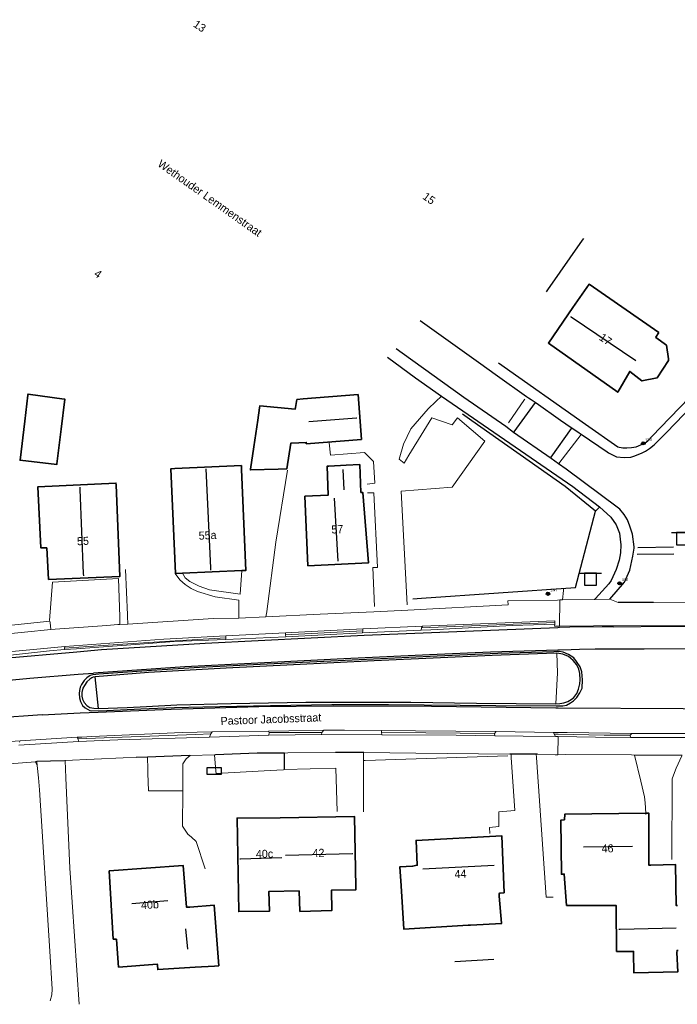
# Model space of a CAD drawing. Header units: metres. Extents: x 169249 to 194689, y 406250 to 412203.
# Tile 232 of 256: x 184338 to 184420, y 409865 to 409988. Entities that reach past the tile are written whole.
import ezdxf
from ezdxf.enums import TextEntityAlignment as Align

# ---------------------------------------------------------------- set-up
doc = ezdxf.new("R2010")
doc.units = ezdxf.units.M
doc.layers.get('0').update_dxf_attribs({"linetype": 'CONTINUOUS'})
for name, color, linetype in [('BGT_NLCS_N264$0$B-WE-IE-MEUBILAIR_WEGMEUBILAIR-S', 252, 'CONTINUOUS'), ('BGT_NLCS_N264$0$B-WE-IE-TERREINAFSCHEIDING_KUNSTMATIG_HEKWERK_RASTER-G', 252, 'CONTINUOUS'), ('BGT_NLCS_N264$0$B-WE-KG-KADASTRAAL_NOK-G', 252, 'CONTINUOUS'), ('BGT_NLCS_N264$0$B-WE-OG-TOPOGRAFIE_WEG_INRIT-GV', 252, 'CONTINUOUS'), ('BGT_NLCS_N264$0$B-WE-OG-TOPOGRAFIE_WEG_RIJWEG-G', 252, 'CONTINUOUS'), ('BGT_NLCS_N264$0$B-WE-OG-TOPOGRAFIE_WEG_VERKEERSEILAND-GV', 252, 'CONTINUOUS'), ('BGT_NLCS_N264$0$B-WE-OG-TOPOGRAFIE_WEG_VOETPAD-G', 252, 'CONTINUOUS'), ('BGT_NLCS_N264$0$B-WE-VW-MARKERING-G', 252, 'CONTINUOUS'), ('BGT_NLCS_N264$0$Label_Nummeraanduidingreeks', 252, 'CONTINUOUS'), ('BGT_NLCS_N264$0$Label_Openbareruimte', 252, 'CONTINUOUS')]:
    doc.layers.add(name, color=color, linetype=linetype)
for name, color, linetype, lineweight in [('BGT_NLCS_N264$0$B-WE-IE-TERREINAFSCHEIDING_KUNSTMATIG_HEKWERK-G', 252, 'BGT_NLCS_N264$0$IE-TERREINAFSCHEIDING-KUNSTMATIG', 18), ('BGT_NLCS_N264$0$B-WE-OG-TOPOGRAFIE_BEBOUWING-G', 252, 'CONTINUOUS', 35), ('BGT_NLCS_N264$0$B-WE-OG-TOPOGRAFIE_CULTUURSCHEIDING-G', 252, 'CONTINUOUS', 18), ('BGT_NLCS_N264$0$B-WE-OG-TOPOGRAFIE_TERREIN_GROEN-GV', 252, 'CONTINUOUS', 18), ('BGT_NLCS_N264$0$B-WE-OG-TOPOGRAFIE_TERREIN_ONBEGROEID-GV', 252, 'CONTINUOUS', 18), ('BGT_NLCS_N264$0$B-WE-OG-TOPOGRAFIE_WEG_BERM-GV', 252, 'CONTINUOUS', 18), ('BGT_NLCS_N264$0$B-WE-OG-TOPOGRAFIE_WEG_RIJWEG-GV', 252, 'CONTINUOUS', 18), ('BGT_NLCS_N264$0$B-WE-OG-TOPOGRAFIE_WEG_RIJWIELPAD-GV', 252, 'CONTINUOUS', 18), ('BGT_NLCS_N264$0$B-WE-OG-TOPOGRAFIE_WEG_VERHARD-G', 252, 'CONTINUOUS', 18), ('BGT_NLCS_N264$0$B-WE-OG-TOPOGRAFIE_WEG_VOETPAD-GV', 252, 'CONTINUOUS', 18), ('BGT_NLCS_N264$0$B-WE-VW-VERKEERSTEKEN_BORD-S', 252, 'CONTINUOUS', 25), ('X-XX-AL-REFERENTIE-G', 7, 'CONTINUOUS', 18)]:
    doc.layers.add(name, color=color, linetype=linetype, lineweight=lineweight)
doc.styles.add('BGT_NLCS_N264$0$NLCS-ISO', font='NLCS-ISO.ttf')
doc.styles.add('BGT_NLCS_N264$0$STANDARD', font='txt')
doc.linetypes.add('BGT_NLCS_N264$0$IE-TERREINAFSCHEIDING-KUNSTMATIG', pattern='A,4,[82,NLCS.SHX,S=0.75,R=90,X=0,Y=0],4,-2', length=10)

# ---------------------------------------------------------------- blocks, each defined once
blk = doc.blocks.new('BGT_NLCS_N264$0$SIE-WEG_STRAATNAAMBORD_PAAL-SO')
blk.add_line((-0.3, 0), (0.3, 0))
for radius in [0.2, 0.0745]:
    blk.add_circle((0, 0), radius)
at = {"style": 'BGT_NLCS_N264$0$NLCS-ISO'}
blk.add_attdef('STRAATNAAMBORD', (0.28, 0.29), '', height=0.35, dxfattribs=at)
blk = doc.blocks.new('BGT_NLCS_N264$0$SVW-VERKEERSTEKEN_BORD_ANWB-SO')
blk.add_line((-1.375, 0), (1.375, 0))
at = {"flags": 128}
blk.add_lwpolyline([(-0.75, 0), (-0.75, -1.5), (0.75, -1.5), (0.75, 0)], close=True, dxfattribs=at)
blk = doc.blocks.new('BGT_NLCS_N264$0$SKL-ET_OV_KAST_ALGEMEEN-SO')
for p, q in [((-0.91, 0.44), (0.84, 0.44)), ((-0.91, -0.43), (-0.91, 0.44)), ((0.84, 0.44), (0.84, -0.43)), ((0.84, -0.43), (-0.91, -0.43))]:
    blk.add_line(p, q)
blk = doc.blocks.new('BGT_NLCS_N264')
at = {"layer": 'BGT_NLCS_N264$0$B-WE-IE-TERREINAFSCHEIDING_KUNSTMATIG_HEKWERK-G'}
blk.add_line((184381.25, 409895.47, 11.66), (184381.27, 409895.47, 11.66), dxfattribs=at)
blk.add_polyline3d([(184381.27, 409895.47, 11.66), (184381.48, 409895.48, 11.66), (184399.26, 409896.03, 11.69)], dxfattribs=at)
at = {"layer": 'BGT_NLCS_N264$0$B-WE-IE-TERREINAFSCHEIDING_KUNSTMATIG_HEKWERK_RASTER-G'}
for points in [[(184410.2, 409926.56, 11.32), (184406.41, 409929.62, 11.26), (184394.8, 409937.81, 11.2), (184393.64, 409938.63, 11.19)], [(184387.41, 409915.6, 11.31), (184388.52, 409915.68, 11.32), (184407.7, 409917.01, 11.32), (184410.2, 409926.56, 11.32)]]:
    blk.add_polyline3d(points, dxfattribs=at)
at = {"layer": 'BGT_NLCS_N264$0$B-WE-KG-KADASTRAAL_NOK-G'}
for p, q in [((184378.68, 409931.73, 15.14), (184378.81, 409929.2, 15.13)), ((184378.12, 409920.3, 19.15), (184377.68, 409928.15, 19.11)), ((184414.81, 409884.75, 19.1), (184408.72, 409884.66, 19.12)), ((184397.59, 409882.39, 19.36), (184388.68, 409881.93, 19.31)), ((184356.89, 409877.95, 20.36), (184352.37, 409877.61, 20.31)), ((184359.09, 409874.5, 17.79), (184359.32, 409871.95, 17.75)), ((184392.68, 409870.41, 15.02), (184397.55, 409870.7, 15.02))]:
    blk.add_line(p, q, dxfattribs=at)
for points in [[(184408.7, 409960.55, 16.73), (184408.54, 409960.32, 16.72), (184404.24, 409954.12, 16.6), (184404.06, 409953.87, 16.6)], [(184407.09, 409950.82, 18.89), (184407.16, 409950.77, 18.89), (184415.23, 409945.34, 18.8)], [(184374.47, 409937.71, 14.45), (184380.4, 409938.19, 14.47), (184380.46, 409938.2, 14.47)], [(184362.23, 409919.19, 18.55), (184362.22, 409919.5, 18.55), (184361.65, 409931.84, 18.56)], [(184346.38, 409918.47, 18.06), (184346.37, 409918.77, 18.06), (184345.95, 409929.26, 18.07), (184345.94, 409929.55, 18.07)], [(184365.87, 409883.21, 20.19), (184365.95, 409883.21, 20.19), (184371.1, 409883.37, 20.19)], [(184371.55, 409883.65, 20.72), (184379.92, 409883.87, 20.61), (184379.93, 409883.88, 20.61)], [(184413.14, 409874.45, 16.84), (184413.28, 409874.45, 16.84), (184420.29, 409874.59, 16.84)]]:
    blk.add_polyline3d(points, dxfattribs=at)
at = {"layer": 'BGT_NLCS_N264$0$B-WE-OG-TOPOGRAFIE_BEBOUWING-G'}
blk.add_line((184366.1, 409919.14, 15.16), (184358.72, 409918.82, 15.12), dxfattribs=at)
for points in [[(184418.11, 409948.82, 14.29), (184417.72, 409948.22, 14.18), (184417.72, 409948.21, 14.18), (184419.05, 409947.22, 14.17), (184419.3, 409945.55, 14.16), (184419.33, 409945.33, 14.16), (184417.91, 409943.18, 14.14), (184415.99, 409942.79, 14.14), (184414.48, 409943.97, 14.15), (184412.98, 409941.36, 14.22), (184404.34, 409947.49, 14.19), (184407.4, 409951.93, 14.25), (184409.12, 409954.41, 14.28), (184409.41, 409954.84, 14.28), (184418.11, 409948.82, 14.29)], [(184339.43, 409941.02, 14.33), (184339.44, 409941.14, 14.33), (184342.46, 409940.72, 14.32), (184343.93, 409940.52, 14.32), (184344.03, 409940.51, 14.31), (184343.57, 409936.75, 14.3), (184343.03, 409932.43, 14.29), (184343.02, 409932.35, 14.29), (184338.44, 409932.9, 14.34), (184339.03, 409937.76, 14.33), (184339.43, 409941.02, 14.33)], [(184381.03, 409935.46, 13.31), (184374.14, 409934.95, 13.3), (184374.14, 409935.03, 13.31), (184374.14, 409935.12, 13.31), (184372.28, 409935.01, 14), (184372.2, 409935.01, 14.03), (184371.7, 409931.81, 14.04), (184370.64, 409931.78, 14.04), (184367.18, 409931.68, 14.06), (184367.19, 409931.77, 14.06), (184367.6, 409934.55, 14.07), (184368.09, 409937.88, 14.08), (184368.31, 409939.42, 14.09), (184368.35, 409939.69, 14.09), (184372.76, 409939.28, 14), (184372.79, 409939.45, 13.36), (184372.97, 409940.46, 13.37), (184373.74, 409940.53, 13.37), (184380.6, 409941.08, 13.33), (184381.03, 409935.46, 13.31)], [(184358.72, 409918.82, 15.12), (184357.82, 409918.78, 15.12), (184357.26, 409931.84, 15.14), (184357.74, 409931.86, 15.14), (184366.05, 409932.22, 15.14)], [(184366.05, 409932.22, 15.14), (184366.07, 409931.74, 15.14), (184366.62, 409919.16, 15.16), (184366.1, 409919.14, 15.16)], [(184380.95, 409928.89, 14.22), (184380.95, 409928.89, 15.16), (184381.21, 409928.87, 15.02), (184381.9, 409920.09, 15.97), (184374.35, 409919.75, 15.9), (184373.97, 409928.41, 15.9), (184376.89, 409928.56, 17.46), (184376.76, 409932.16, 14.25), (184376.96, 409932.17, 14.24), (184379.11, 409932.28, 14.18), (184380.82, 409932.36, 14.13), (184380.95, 409928.89, 14.22)], [(184342.01, 409918.03, 14.86), (184341.77, 409921.97, 14.86), (184341.04, 409921.96, 14.41), (184340.68, 409929.6, 14.44), (184350.41, 409930.04, 14.92), (184350.42, 409929.84, 14.92)], [(184350.42, 409929.84, 14.92), (184350.89, 409918.41, 14.95), (184342.01, 409918.03, 14.86)], [(184373.27, 409879.22, 15.7), (184369.48, 409879.15, 15.7), (184369.57, 409876.69, 14.08), (184365.71, 409876.63, 14.03), (184365.51, 409888.29, 16.08), (184370.9, 409888.31, 16.79), (184380.17, 409888.48, 16.85), (184380.33, 409879.71, 15.76), (184380.33, 409879.36, 15.72), (184377.28, 409879.28, 15.74), (184377.33, 409876.77, 13.97), (184373.34, 409876.66, 14.02), (184373.27, 409879.22, 15.7)], [(184416.49, 409888.91, 15.51), (184416.85, 409888.91, 15.51), (184416.85, 409882.52, 15.62), (184416.85, 409882.43, 15.62), (184417.11, 409882.43, 14.98), (184420.17, 409882.51, 14.95), (184420.28, 409877.38, 14.97), (184420.42, 409877.37, 14.98)], [(184420.52, 409871.78, 14.9), (184420.39, 409871.79, 14.84), (184420.37, 409871.55, 14.47), (184420.46, 409869.1, 14.48), (184414.99, 409869.01, 14.49), (184414.95, 409871.47, 14.49), (184414.96, 409871.67, 14.98), (184413.36, 409871.67, 15), (184412.85, 409871.67, 15), (184412.79, 409877.25, 15), (184412.79, 409877.37, 14.62), (184406.61, 409877.39, 14.47), (184406.32, 409881.31, 15.51), (184405.97, 409881.28, 15.52), (184405.89, 409888.03, 15.53), (184406.36, 409888.05, 15.53)], [(184406.36, 409888.05, 15.53), (184406.38, 409888.77, 15.55), (184416.49, 409888.91, 15.51)], [(184385.96, 409879.84, 15.14), (184385.81, 409882.22, 15.15), (184387.39, 409882.29, 15.14), (184387.99, 409882.41, 18.86), (184387.84, 409885.5, 17.06), (184398.51, 409886.09, 17.07), (184398.82, 409878.97, 17.02), (184398.3, 409878.91, 17.04), (184398.2, 409878.9, 17.05), (184398.2, 409878.55, 14.87), (184398.5, 409875.18, 14.91), (184398.51, 409875.14, 14.91), (184394.64, 409874.95, 14.94), (184394.34, 409874.94, 15.15), (184386.3, 409874.45, 15.14), (184385.96, 409879.84, 15.14)], [(184350.04, 409873.19, 16.03), (184349.56, 409881.69, 15.98), (184358.8, 409882.36, 16.01), (184359.21, 409877.17, 15.95), (184359.61, 409877.2, 14.33), (184362.67, 409877.42, 14.34), (184363.22, 409869.88, 14.21), (184362.68, 409869.84, 14.21), (184360.3, 409869.69, 14.22), (184355.61, 409869.4, 14.24), (184355.57, 409869.93, 14.3), (184355.56, 409870.06, 14.32), (184350.73, 409869.71, 14.39), (184350.49, 409873.16, 14.61), (184350.43, 409873.18, 15.31), (184350.38, 409873.21, 15.99), (184350.04, 409873.19, 16.03)]]:
    blk.add_polyline3d(points, dxfattribs=at)
at = {"layer": 'BGT_NLCS_N264$0$B-WE-OG-TOPOGRAFIE_CULTUURSCHEIDING-G'}
for points in [[(184410.2, 409926.56, 11.32), (184410.38, 409926.73, 11.28), (184410.69, 409927.04, 11.21), (184410.73, 409927.08, 11.2)], [(184406.1, 409915.48, 11.3), (184406.21, 409916.67, 11.32), (184406.22, 409916.88, 11.32)]]:
    blk.add_polyline3d(points, dxfattribs=at)
at = {"layer": 'BGT_NLCS_N264$0$B-WE-OG-TOPOGRAFIE_TERREIN_GROEN-GV'}
for p, q in [((184405.49, 409915.47, 11.3), (184405.75, 409915.48, 11.3)), ((184405.75, 409915.48, 11.3), (184406.1, 409915.48, 11.3)), ((184406.1, 409915.48, 11.3), (184410.09, 409915.55, 11.27)), ((184410.09, 409915.55, 11.27), (184410.21, 409915.64, 8.14))]:
    blk.add_line(p, q, dxfattribs=at)
at = {"layer": 'BGT_NLCS_N264$0$B-WE-OG-TOPOGRAFIE_TERREIN_ONBEGROEID-GV', "linetype": 'Continuous'}
for points in [[(184405.52, 409896.17, 11.69), (184405.18, 409896.15, 11.7), (184402.96, 409896.26, 11.7)], [(184414.7, 409896.15, 11.7), (184406.52, 409896.2, 11.68), (184405.52, 409896.17, 11.69)]]:
    blk.add_polyline3d(points, dxfattribs=at)
at = {"layer": 'BGT_NLCS_N264$0$B-WE-OG-TOPOGRAFIE_WEG_BERM-GV'}
blk.add_polyline3d([(184405.28, 409902.54, 11.71), (184405.47, 409906.39, 11.61), (184405.39, 409908.85, 11.51)], dxfattribs=at)
at = {"layer": 'BGT_NLCS_N264$0$B-WE-OG-TOPOGRAFIE_WEG_INRIT-GV'}
for p, q in [((184371.42, 409894.33, 0.41), (184371.41, 409896.39, 11.64)), ((184381.31, 409896.48, 11.66), (184381.27, 409896.48, 11.66)), ((184340.53, 409895.32, 11.58), (184340.39, 409895.31, 11.58)), ((184343.95, 409895.44, 11.59), (184340.53, 409895.32, 11.58)), ((184354.34, 409895.89, 11.63), (184352.91, 409895.84, 11.62)), ((184359.58, 409896.07, 11.63), (184354.34, 409895.89, 11.63)), ((184399.68, 409896.27, 11.66), (184399.51, 409896.27, 11.66)), ((184402.81, 409896.27, 11.7), (184399.68, 409896.27, 11.66)), ((184402.96, 409896.26, 11.7), (184402.81, 409896.27, 11.7))]:
    blk.add_line(p, q, dxfattribs=at)
for points in [[(184371.41, 409896.39, 11.64), (184368.03, 409896.36, 11.63), (184362.83, 409896.18, 11.63)], [(184381.27, 409896.48, 11.66), (184380.51, 409896.47, 11.66), (184377.78, 409896.45, 11.65)]]:
    blk.add_polyline3d(points, dxfattribs=at)
at = {"layer": 'BGT_NLCS_N264$0$B-WE-OG-TOPOGRAFIE_WEG_RIJWEG-G'}
for points in [[(184408.43, 409936.14, 11.13), (184411.66, 409933.93, 11.15), (184411.85, 409933.8, 11.15), (184412.85, 409933.33, 11.15), (184413.8, 409933.24, 11.16), (184414.63, 409933.29, 11.16), (184415.12, 409933.43, 11.16), (184416.02, 409933.82, 11.14), (184416.43, 409934.04, 11.14), (184416.96, 409934.34, 11.14), (184417.54, 409934.82, 11.15), (184419.05, 409936.37, 11.14), (184422.29, 409939.7, 11.13), (184426.81, 409944.15, 11.13), (184428.59, 409946.53, 11.09), (184429.27, 409947.48, 11.1), (184429.8, 409948.78, 11.11), (184430.03, 409949.96, 11.12), (184430.07, 409951.43, 11.09), (184430.08, 409951.63, 11.09), (184430.11, 409952.12, 11.09), (184430.16, 409952.98, 11.1)], [(184388.33, 409950.31, 10.94), (184395.62, 409945.11, 10.93), (184398, 409943.41, 10.98), (184401.62, 409940.84, 11.05)], [(184399.01, 409937.09, 11), (184393.79, 409940.73, 10.98), (184386.11, 409946.23, 10.85), (184385.34, 409946.78, 10.84)], [(184401.62, 409940.84, 11.05), (184401.85, 409940.69, 11.08), (184402.19, 409940.48, 11.13), (184402.83, 409940.07, 11.21), (184405.86, 409937.9, 11.21), (184407.16, 409936.97, 11.2), (184407.5, 409936.75, 11.19), (184408.16, 409936.32, 11.15), (184408.43, 409936.14, 11.13)], [(184405.59, 409932.43, 11.14), (184404.69, 409933.1, 11.18), (184400, 409936.36, 11.16), (184399.01, 409937.09, 11)], [(184411.99, 409915.58, 11.22), (184413.83, 409917.68, 11.18), (184414.48, 409919.19, 11.18), (184414.86, 409920.93, 11.16), (184415.02, 409921.94, 11.16), (184415.04, 409922.09, 11.16), (184414.84, 409923.69, 11.14), (184414.51, 409924.68, 11.13), (184414.19, 409925.46, 11.11), (184413.78, 409926.11, 11.13), (184413.26, 409926.79, 11.14), (184413.07, 409926.94, 11.14), (184406.56, 409931.79, 11.07), (184405.59, 409932.43, 11.14)]]:
    blk.add_polyline3d(points, dxfattribs=at)
at = {"layer": 'BGT_NLCS_N264$0$B-WE-OG-TOPOGRAFIE_WEG_RIJWEG-GV'}
for p, q in [((184412.2, 409915.5, 11.22), (184413.05, 409915.17, 11.22)), ((184417.44, 409915.15, 11.27), (184423.58, 409915.21, 11.25))]:
    blk.add_line(p, q, dxfattribs=at)
blk.add_polyline3d([(184430.24, 409912.48, 11.31), (184422.45, 409912.29, 11.3), (184409.95, 409912.26, 11.28), (184405.71, 409912.2, 11.27)], dxfattribs=at)
at = {"layer": 'BGT_NLCS_N264$0$B-WE-OG-TOPOGRAFIE_WEG_RIJWIELPAD-GV'}
for p, q in [((184405.71, 409912.2, 11.27), (184405.75, 409915.48, 11.3)), ((184405.13, 409912.67, 11.24), (184388.49, 409911.99, 11.35)), ((184405.14, 409912.46, 11.26), (184405.13, 409912.67, 11.24)), ((184371.56, 409911.39, 11.26), (184364.11, 409911, 11.28)), ((184381.19, 409911.87, 11.32), (184371.56, 409911.39, 11.26)), ((184371.56, 409911.13, 11.26), (184381.18, 409911.61, 11.26)), ((184371.56, 409911.13, 11.26), (184371.56, 409911.39, 11.26)), ((184371.6, 409910.87, 11.2), (184371.56, 409911.13, 11.26)), ((184371.6, 409910.87, 11.2), (184381.17, 409911.36, 11.2)), ((184381.17, 409911.36, 11.2), (184388.48, 409911.7, 11.19)), ((184381.17, 409911.36, 11.2), (184381.18, 409911.61, 11.26)), ((184381.18, 409911.61, 11.26), (184381.19, 409911.87, 11.32)), ((184388.64, 409912.22, 11.35), (184381.19, 409911.87, 11.32)), ((184388.48, 409911.7, 11.19), (184388.49, 409911.99, 11.35)), ((184388.49, 409911.99, 11.35), (184388.64, 409912.22, 11.35)), ((184364.09, 409910.56, 11.23), (184371.6, 409910.87, 11.2)), ((184364.09, 409910.56, 11.23), (184364.12, 409910.75, 11.28)), ((184364.12, 409910.75, 11.28), (184364.11, 409911, 11.28)), ((184344, 409909.45, 11.28), (184343.97, 409909.29, 11.24)), ((184344.05, 409909.69, 11.3), (184344, 409909.45, 11.28)), ((184362.09, 409898.37, 11.56), (184362.24, 409898.79, 11.6)), ((184362.24, 409898.79, 11.6), (184362.4, 409899.05, 11.49)), ((184369.42, 409899.13, 11.5), (184362.4, 409899.05, 11.49)), ((184369.51, 409898.96, 11.62), (184369.42, 409899.13, 11.5)), ((184369.49, 409898.61, 11.56), (184369.51, 409898.96, 11.62)), ((184369.51, 409898.96, 11.62), (184376.07, 409898.97, 11.62)), ((184376.03, 409898.69, 11.56), (184376.07, 409898.97, 11.62)), ((184376.07, 409898.97, 11.62), (184376.31, 409899.23, 11.52)), ((184383.52, 409898.99, 11.6), (184383.51, 409899.19, 11.53)), ((184383.58, 409898.67, 11.57), (184383.52, 409898.99, 11.6)), ((184397.63, 409898.82, 11.65), (184397.84, 409899.08, 11.53)), ((184397.64, 409898.55, 11.62), (184397.63, 409898.82, 11.65)), ((184404.99, 409898.96, 11.55), (184397.84, 409899.08, 11.53)), ((184405.04, 409898.76, 11.67), (184404.99, 409898.96, 11.55)), ((184405.21, 409898.46, 11.62), (184405.04, 409898.76, 11.67)), ((184414.55, 409898.61, 11.72), (184414.74, 409898.85, 11.59)), ((184338.3, 409897.39, 11.53), (184345.74, 409897.82, 11.54)), ((184338.36, 409897.73, 11.54), (184338.44, 409897.93, 11.46)), ((184345.58, 409898.36, 11.48), (184338.44, 409897.93, 11.46)), ((184345.58, 409898.36, 11.48), (184345.7, 409898.16, 11.55)), ((184345.7, 409898.16, 11.55), (184345.74, 409897.82, 11.54)), ((184362.09, 409898.37, 11.56), (184369.49, 409898.61, 11.56)), ((184369.49, 409898.61, 11.56), (184376.03, 409898.69, 11.56)), ((184376.03, 409898.69, 11.56), (184383.58, 409898.67, 11.57)), ((184405.21, 409898.46, 11.62), (184405.55, 409898.46, 11.62)), ((184405.55, 409898.46, 11.62), (184405.52, 409896.17, 11.69)), ((184414.56, 409898.35, 11.64), (184414.55, 409898.61, 11.72)), ((184414.7, 409896.15, 11.7), (184415.08, 409896.14, 11.71)), ((184415.08, 409896.14, 11.71), (184421.02, 409896.13, 11.7))]:
    blk.add_line(p, q, dxfattribs=at)
for points in [[(184399.27, 409915.37, 11.29), (184399.3, 409914.89, 11.28), (184386.8, 409914.19, 11.29), (184382.55, 409914, 11.27), (184375.86, 409913.69, 11.3), (184369.08, 409913.37, 11.34)], [(184388.48, 409911.7, 11.19), (184389.68, 409911.76, 11.2), (184399.81, 409912.3, 11.23), (184405.14, 409912.46, 11.26)], [(184405.13, 409912.67, 11.24), (184405.12, 409912.87, 11.22), (184388.64, 409912.22, 11.35)], [(184405.14, 409912.46, 11.26), (184405.11, 409912.19, 11.26), (184405.5, 409912.19, 11.27), (184405.71, 409912.2, 11.27)], [(184343.97, 409909.29, 11.24), (184345.5, 409909.38, 11.19), (184346.57, 409909.45, 11.15), (184352.83, 409909.93, 11.21), (184357.66, 409910.28, 11.22), (184364.09, 409910.56, 11.23)], [(184364.12, 409910.75, 11.28), (184357.78, 409910.39, 11.31), (184351.87, 409910.02, 11.31), (184346.37, 409909.64, 11.32), (184344, 409909.45, 11.28)], [(184364.11, 409911, 11.28), (184356.36, 409910.6, 11.3), (184344.05, 409909.69, 11.3)], [(184344.05, 409909.69, 11.3), (184340.12, 409909.3, 11.31), (184331.05, 409908.48, 11.33)], [(184331.17, 409907.95, 11.21), (184342.11, 409909.14, 11.24), (184343.97, 409909.29, 11.24)], [(184362.4, 409899.05, 11.49), (184358.67, 409898.96, 11.49), (184347.41, 409898.47, 11.45), (184346.14, 409898.39, 11.47), (184345.58, 409898.36, 11.48)], [(184345.7, 409898.16, 11.55), (184350.02, 409898.33, 11.55), (184360.35, 409898.71, 11.56), (184362.24, 409898.79, 11.6)], [(184376.31, 409899.23, 11.52), (184371.97, 409899.17, 11.49), (184369.42, 409899.13, 11.5)], [(184383.51, 409899.19, 11.53), (184378.89, 409899.26, 11.52), (184376.31, 409899.23, 11.52)], [(184397.84, 409899.08, 11.53), (184387.75, 409899.18, 11.53), (184383.51, 409899.19, 11.53)], [(184383.52, 409898.99, 11.6), (184389.05, 409898.93, 11.7), (184397.63, 409898.82, 11.65)], [(184414.74, 409898.85, 11.59), (184406.66, 409898.97, 11.55), (184405.55, 409898.96, 11.55), (184405.55, 409898.96, 11.55), (184404.99, 409898.96, 11.55)], [(184405.04, 409898.76, 11.67), (184405.55, 409898.75, 11.67), (184411.28, 409898.64, 11.68), (184414.55, 409898.61, 11.72)], [(184429.49, 409898.79, 11.62), (184423.54, 409898.81, 11.6), (184414.74, 409898.85, 11.59)], [(184338.44, 409897.93, 11.46), (184334.11, 409897.64, 11.44), (184329.44, 409897.3, 11.52), (184326.57, 409897.08, 11.53)], [(184345.74, 409897.82, 11.54), (184350.63, 409898.05, 11.54), (184362.09, 409898.37, 11.56)], [(184383.58, 409898.67, 11.57), (184392.82, 409898.61, 11.58), (184397.64, 409898.55, 11.62)], [(184397.64, 409898.55, 11.62), (184401.17, 409898.5, 11.62), (184405.21, 409898.46, 11.62)], [(184405.55, 409898.46, 11.62), (184410.19, 409898.39, 11.62), (184414.56, 409898.35, 11.64)], [(184429.65, 409898.36, 11.66), (184422.78, 409898.34, 11.64), (184414.56, 409898.35, 11.64)]]:
    blk.add_polyline3d(points, dxfattribs=at)
at = {"layer": 'BGT_NLCS_N264$0$B-WE-OG-TOPOGRAFIE_WEG_VERHARD-G'}
for p, q in [((184351.84, 409913.62, 11.39), (184351.6, 409919.26, 11.65)), ((184358.72, 409918.82, 11.6), (184358.72, 409918.82, 11.6)), ((184366.1, 409919.14, 11.49), (184366.1, 409919.14, 11.49)), ((184365.71, 409913.2, 11.34), (184365.71, 409913.2, 11.34)), ((184381.27, 409895.47, 11.67), (184381.27, 409896.48, 11.66)), ((184340.53, 409895.32, 11.58), (184340.58, 409894.86, 11.57)), ((184359.67, 409896.08, 11.63), (184359.67, 409896.07, 11.63)), ((184416.4, 409890.17, 11.92), (184416.49, 409888.91, 11.95)), ((184416.49, 409888.91, 11.95), (184416.5, 409888.74, 11.95))]:
    blk.add_line(p, q, dxfattribs=at)
for points in [[(184391.01, 409940.89, 11.06), (184390.99, 409940.87, 11.06), (184390.29, 409940.2, 11.1), (184389.35, 409939.31, 11.15), (184387.2, 409936.82, 11.17), (184386.28, 409934.91, 11.18), (184385.73, 409933.01, 11.16), (184386.33, 409932.55, 11.15), (184386.94, 409933.54, 11.16), (184388.82, 409936.57, 11.19), (184389.82, 409938.18, 11.2), (184392.32, 409937.3, 11.13), (184393.02, 409938.19, 11.13), (184396.4, 409935.27, 11.16), (184392.34, 409929.52, 11.17), (184385.99, 409929.02, 11.15), (184386.74, 409914.85, 11.31), (184386.74, 409914.85, 11.31)], [(184401.4, 409940.51, 11.1), (184401.36, 409940.46, 11.1), (184399.34, 409937.57, 11.05)], [(184405.59, 409932.43, 11.14), (184405.63, 409932.48, 11.14), (184408.41, 409936.11, 11.14), (184408.43, 409936.14, 11.13)], [(184381.75, 409929.92, 11.21), (184382.7, 409930.02, 11.24), (184382.51, 409932.74, 11.23), (184381.39, 409933.86, 11.21), (184377.18, 409933.52, 11.22), (184376.98, 409935.07, 11.2)], [(184369.22, 409914.05, 11.33), (184370.35, 409922.68, 11.41), (184371.79, 409931.65, 11.43)], [(184382.66, 409914.68, 11.26), (184382.45, 409919.51, 11.29), (184383.01, 409919.52, 11.35), (184382.57, 409928.85, 11.31), (184381.77, 409928.83, 11.31)], [(184365.71, 409913.2, 11.34), (184365.71, 409914.15, 11.38), (184365.72, 409915.47, 11.43), (184362.78, 409915.85, 11.52), (184360.59, 409916.53, 11.54), (184359.77, 409916.92, 11.55), (184359.05, 409917.4, 11.56), (184358.37, 409917.98, 11.59), (184357.77, 409918.78, 11.59)], [(184358.72, 409918.82, 11.6), (184359.04, 409918.24, 11.6), (184359.62, 409917.78, 11.59), (184360.79, 409917.18, 11.53), (184362.08, 409916.72, 11.5), (184365.89, 409916.21, 11.44), (184366.1, 409919.14, 11.49)], [(184350.91, 409912.42, 11.35), (184350.88, 409913.38, 11.4), (184350.74, 409918.16, 11.66), (184342.5, 409917.71, 11.54), (184342.1, 409912.9, 11.34), (184342.16, 409912.84, 11.3)], [(184351.89, 409912.47, 11.34), (184351.85, 409913.45, 11.38), (184351.84, 409913.62, 11.39)], [(184369.08, 409913.37, 11.34), (184369.21, 409914, 11.33), (184369.22, 409914.05, 11.33)], [(184333.03, 409911.92, 11.32), (184337.8, 409912.39, 11.33), (184342.16, 409912.84, 11.3)], [(184342.16, 409912.84, 11.3), (184342.19, 409912.65, 11.31), (184342.28, 409911.79, 11.35)], [(184345.8, 409865.07, 11.58), (184344.64, 409882.05, 11.5), (184344.17, 409893.3, 11.58), (184344.08, 409895.45, 11.59)], [(184354.34, 409895.89, 11.63), (184354.38, 409894.4, 11.57), (184354.4, 409893.87, 11.55), (184354.46, 409891.68, 11.47), (184358.73, 409891.7, 11.72)], [(184359.67, 409896.07, 11.63), (184359.18, 409895.68, 11.68), (184358.75, 409895.03, 11.68), (184358.74, 409894.13, 11.69), (184358.73, 409891.7, 11.72)], [(184362.7, 409896.18, 11.63), (184362.86, 409894.12, 11.64), (184362.89, 409893.83, 11.64), (184369.63, 409894.23, 11.66), (184371.29, 409894.32, 11.67), (184371.42, 409894.33, 11.67)], [(184381.26, 409889.06, 11.76), (184381.27, 409895.4, 11.67), (184381.27, 409895.47, 11.67)], [(184399.68, 409896.27, 11.66), (184399.71, 409895.83, 11.67), (184400.13, 409889.24, 11.85), (184398.16, 409889.08, 11.86), (184398.17, 409887.23, 11.89), (184397, 409887.1, 11.9), (184397.04, 409886.35, 11.9)], [(184402.81, 409896.27, 11.7), (184402.84, 409895.85, 11.7), (184404.05, 409878.41, 11.9), (184404.93, 409878.42, 11.88)], [(184415.08, 409896.14, 11.71), (184415.87, 409892.9, 11.82), (184416.34, 409890.95, 11.89), (184416.4, 409890.17, 11.92)], [(184420.98, 409896.04, 11.7), (184420.27, 409894.52, 11.75), (184420.07, 409893.97, 11.77), (184419.79, 409893.19, 11.8), (184419.78, 409892.83, 11.81), (184419.71, 409883.12, 11.87)], [(184340.58, 409894.86, 11.57), (184340.74, 409893.31, 11.56), (184340.89, 409891.79, 11.55), (184342.18, 409871.69, 11.63), (184342.45, 409866.97, 11.58), (184342.41, 409866.24, 11.57), (184342.2, 409865.5, 11.58)], [(184371.42, 409894.33, 11.67), (184377.82, 409894.52, 11.67), (184377.83, 409894.52, 11.67), (184377.99, 409889.09, 11.7)], [(184358.73, 409891.7, 11.72), (184358.71, 409887.29, 11.77), (184359.35, 409886.3, 11.77), (184359.82, 409885.9, 11.77), (184360.41, 409885.38, 11.77), (184361.52, 409881.96, 11.82)]]:
    blk.add_polyline3d(points, dxfattribs=at)
at = {"layer": 'BGT_NLCS_N264$0$B-WE-OG-TOPOGRAFIE_WEG_VERKEERSEILAND-GV'}
for p, q in [((184348.23, 409901.96, 11.59), (184347.82, 409905.88, 11.49)), ((184395.39, 409902.63, 11.72), (184405.28, 409902.54, 11.71))]:
    blk.add_line(p, q, dxfattribs=at)
for points in [[(184368.38, 409907.43, 11.31), (184360.84, 409907.06, 11.33), (184354.83, 409906.68, 11.35), (184348.27, 409906.23, 11.36), (184347.53, 409906.14, 11.35), (184347.36, 409906.11, 11.35), (184347.18, 409906.08, 11.35), (184346.77, 409905.75, 11.36), (184346.46, 409905.45, 11.36), (184346.1, 409904.95, 11.36), (184345.96, 409904.59, 11.39), (184345.86, 409904.19, 11.41), (184345.82, 409903.81, 11.41), (184345.86, 409903.26, 11.43), (184346, 409902.82, 11.45), (184346.25, 409902.34, 11.45), (184346.55, 409902.05, 11.46), (184347.14, 409901.71, 11.46), (184347.33, 409901.66, 11.45), (184349.26, 409901.71, 11.48), (184353.49, 409901.9, 11.53), (184357.71, 409902.09, 11.51), (184361.23, 409902.17, 11.5), (184369.68, 409902.34, 11.53), (184377.34, 409902.45, 11.55), (184384.4, 409902.46, 11.55), (184397.8, 409902.32, 11.55), (184405.29, 409902.28, 11.59), (184405.54, 409902.27, 11.59), (184405.59, 409902.27, 11.59), (184406.13, 409902.28, 11.59), (184406.59, 409902.37, 11.59), (184407.1, 409902.66, 11.57), (184407.46, 409902.91, 11.57), (184407.88, 409903.3, 11.56), (184408.27, 409903.88, 11.55), (184408.53, 409904.48, 11.5), (184408.57, 409905.54, 11.46), (184408.5, 409906.52, 11.45), (184408.29, 409907.15, 11.44), (184407.85, 409907.8, 11.44), (184407.49, 409908.26, 11.44), (184406.85, 409908.68, 11.43), (184406.17, 409908.95, 11.44), (184405.71, 409909.05, 11.44), (184405.52, 409909.04, 11.44), (184405.03, 409909.03, 11.44), (184398.04, 409908.79, 11.38), (184390.46, 409908.47, 11.29), (184383.39, 409908.14, 11.29), (184368.38, 409907.43, 11.31)], [(184405.39, 409908.85, 11.51), (184404.1, 409908.82, 11.51), (184397.32, 409908.57, 11.48), (184382.59, 409907.88, 11.44), (184372.56, 409907.39, 11.45), (184364.15, 409906.99, 11.45), (184354.45, 409906.42, 11.5), (184347.82, 409905.88, 11.49)], [(184405.28, 409902.54, 11.71), (184405.77, 409902.57, 11.74), (184406.26, 409902.64, 11.73), (184406.52, 409902.72, 11.73), (184406.78, 409902.83, 11.71), (184407.18, 409903.06, 11.72), (184407.5, 409903.31, 11.71), (184407.89, 409903.82, 11.71), (184408.09, 409904.36, 11.66), (184408.24, 409905.03, 11.63), (184408.31, 409905.52, 11.62), (184408.25, 409906.31, 11.63), (184408.14, 409906.84, 11.61), (184407.87, 409907.41, 11.58), (184407.44, 409907.94, 11.55), (184406.86, 409908.43, 11.53), (184406.15, 409908.74, 11.53), (184405.39, 409908.85, 11.51)], [(184347.82, 409905.88, 11.49), (184347.58, 409905.84, 11.49), (184347.4, 409905.78, 11.49), (184347.13, 409905.62, 11.5), (184346.76, 409905.29, 11.5), (184346.47, 409904.83, 11.51), (184346.26, 409904.47, 11.54), (184346.14, 409903.94, 11.54), (184346.14, 409903.48, 11.55), (184346.23, 409903.1, 11.56), (184346.43, 409902.68, 11.56), (184346.76, 409902.31, 11.57), (184347.14, 409902.07, 11.58), (184347.65, 409901.98, 11.56), (184348.23, 409901.96, 11.59)], [(184348.23, 409901.96, 11.59), (184351.79, 409902.09, 11.62), (184354.23, 409902.21, 11.64), (184357.98, 409902.39, 11.66), (184364.79, 409902.57, 11.67), (184374.07, 409902.73, 11.69), (184387.18, 409902.73, 11.7), (184395.39, 409902.63, 11.72)]]:
    blk.add_polyline3d(points, dxfattribs=at)
at = {"layer": 'BGT_NLCS_N264$0$B-WE-OG-TOPOGRAFIE_WEG_VOETPAD-G'}
blk.add_line((184410.21, 409915.64, 11.27), (184410.13, 409915.55, 11.27), dxfattribs=at)
for points in [[(184398.11, 409945.05, 11.08), (184408.98, 409937.39, 11.15), (184413, 409934.55, 11.18), (184413.18, 409934.52, 11.18), (184413.42, 409934.47, 11.18), (184413.6, 409934.44, 11.18), (184413.68, 409934.44, 11.18), (184414.12, 409934.44, 11.18), (184414.72, 409934.49, 11.18), (184414.72, 409934.49, 11.18), (184415.3, 409934.57, 11.18), (184415.58, 409934.69, 11.18), (184415.96, 409934.84, 11.18), (184416.17, 409934.95, 11.18), (184416.39, 409935.06, 11.18), (184416.74, 409935.33, 11.18), (184417.31, 409935.93, 11.17), (184418.31, 409936.96, 11.16), (184425.51, 409944.4, 11.11)], [(184384.26, 409945.74, 11), (184387.77, 409943.18, 11), (184391.01, 409940.89, 11.06)], [(184391.01, 409940.89, 11.06), (184407.4, 409929.61, 11.16), (184410.73, 409927.08, 11.2)], [(184410.73, 409927.08, 11.2), (184412.13, 409925.81, 11.21), (184412.78, 409924.83, 11.21), (184413.2, 409923.79, 11.2), (184413.29, 409923.05, 11.2), (184413.37, 409922.36, 11.2), (184413.33, 409921.37, 11.21), (184413.17, 409920.45, 11.22), (184412.78, 409919.27, 11.26), (184412.15, 409917.92, 11.29), (184411.87, 409917.49, 11.31), (184410.21, 409915.64, 11.27)]]:
    blk.add_polyline3d(points, dxfattribs=at)
at = {"layer": 'BGT_NLCS_N264$0$B-WE-OG-TOPOGRAFIE_WEG_VOETPAD-GV'}
for p, q in [((184399.27, 409915.37, 11.29), (184405.49, 409915.47, 11.3)), ((184410.09, 409915.55, 11.27), (184410.13, 409915.55, 11.27)), ((184410.13, 409915.55, 11.27), (184411.99, 409915.58, 11.22)), ((184411.99, 409915.58, 11.22), (184412.2, 409915.5, 11.22)), ((184350.91, 409912.42, 11.35), (184351.89, 409912.47, 11.34)), ((184365.71, 409913.2, 11.34), (184369.08, 409913.37, 11.34)), ((184365.71, 409913.2, 11.34), (184365.71, 409913.2, 11.34)), ((184333.22, 409910.89, 11.36), (184342.28, 409911.79, 11.35)), ((184342.28, 409911.79, 11.35), (184342.83, 409911.83, 11.35)), ((184340.58, 409894.86, 6.65), (184340.39, 409895.31, 11.58)), ((184344.08, 409895.45, 11.59), (184343.95, 409895.44, 11.59)), ((184359.67, 409896.07, 11.63), (184359.58, 409896.07, 11.63)), ((184362.7, 409896.18, 11.63), (184359.67, 409896.07, 11.63)), ((184362.83, 409896.18, 11.63), (184362.7, 409896.18, 11.63))]:
    blk.add_line(p, q, dxfattribs=at)
for points in [[(184342.83, 409911.83, 11.35), (184349.27, 409912.28, 11.35), (184350.64, 409912.43, 11.33), (184350.91, 409912.42, 11.35)], [(184351.89, 409912.47, 11.34), (184362.51, 409913.16, 11.34), (184365.71, 409913.2, 11.34)], [(184377.78, 409896.45, 11.65), (184371.86, 409896.4, 11.64), (184371.41, 409896.39, 11.64)], [(184399.51, 409896.27, 11.66), (184387.82, 409896.39, 11.65), (184381.31, 409896.48, 11.66)], [(184340.39, 409895.31, 11.58), (184330.6, 409894.57, 11.58), (184324.86, 409894.23, 11.59)], [(184352.91, 409895.84, 11.62), (184351.3, 409895.78, 11.62), (184344.08, 409895.45, 11.59)]]:
    blk.add_polyline3d(points, dxfattribs=at)
at = {"layer": 'BGT_NLCS_N264$0$B-WE-VW-MARKERING-G'}
for p, q in [((184404.67, 409933.28, 11.21), (184407.22, 409936.84, 11.23)), ((184415.41, 409921.2, 11.13), (184419.96, 409921.21, 11.13)), ((184419.92, 409922.04, 11.2), (184415.47, 409921.96, 11.18))]:
    blk.add_line(p, q, dxfattribs=at)
at = {"layer": 'BGT_NLCS_N264$0$B-WE-VW-MARKERING-G', "linetype": 'Continuous'}
blk.add_line((184417.44, 409915.15, 11.27), (184413.05, 409915.17, 11.22), dxfattribs=at)
at = {"layer": 'BGT_NLCS_N264$0$B-WE-VW-MARKERING-G'}
for points in [[(184400.07, 409936.43, 11.2), (184402.72, 409940.1, 11.19), (184402.72, 409940.11, 11.19)], [(184412.45, 409912.13, 11.3), (184411.03, 409912.14, 11.29), (184407.03, 409912.09, 11.29), (184405.71, 409912.03, 11.29), (184405.5, 409912.02, 11.29), (184381.38, 409911.04, 11.25), (184361.54, 409910.05, 11.25), (184348.6, 409909.25, 11.22), (184345.52, 409908.98, 11.23), (184336.01, 409908.14, 11.25), (184324.15, 409906.92, 11.26), (184305.17, 409904.41, 11.26), (184303.36, 409904.17, 11.26), (184299.53, 409903.59, 11.3), (184296.23, 409903.04, 11.34), (184282.5, 409900.63, 11.34), (184263.56, 409897.16, 11.32), (184259.27, 409896.37, 11.32)], [(184407.16, 409909.28, 11.4), (184405.51, 409909.23, 11.39), (184397.11, 409908.96, 11.34), (184389.5, 409908.65, 11.29), (184378.81, 409908.13, 11.27), (184369.77, 409907.7, 11.28), (184359, 409907.14, 11.28), (184347.6, 409906.36, 11.3)], [(184348.18, 409901.51, 11.46), (184357.28, 409901.87, 11.47), (184368.23, 409902.18, 11.49), (184377.58, 409902.26, 11.55), (184389.74, 409902.22, 11.6), (184405.27, 409902.02, 11.55)], [(184341.22, 409901.16, 11.42), (184335.28, 409900.76, 11.44), (184324.27, 409899.96, 11.44), (184314.01, 409899.01, 11.42), (184306, 409898.15, 11.44), (184303.9, 409897.92, 11.45), (184296.18, 409896.97, 11.44), (184286.8, 409895.68, 11.44), (184278.57, 409894.44, 11.45), (184273.59, 409893.66, 11.44), (184266.37, 409892.43, 11.42), (184264.51, 409892.09, 11.38), (184263.57, 409891.92, 11.36)]]:
    blk.add_polyline3d(points, dxfattribs=at)
at = {"layer": 'BGT_NLCS_N264$0$B-WE-VW-MARKERING-G', "linetype": 'Continuous'}
for points in [[(184412.45, 409912.13, 11.3), (184419.32, 409912.21, 11.35), (184426.25, 409912.16, 11.37), (184429.58, 409912.14, 11.36)], [(184430.27, 409909.37, 11.44), (184416.29, 409909.33, 11.41), (184410.18, 409909.33, 11.41), (184408.21, 409909.32, 11.39), (184407.16, 409909.28, 11.4)], [(184336.62, 409905.43, 11.32), (184339.68, 409905.73, 11.35), (184345.68, 409906.21, 11.31), (184347.6, 409906.36, 11.3)], [(184341.22, 409901.16, 11.42), (184345.95, 409901.4, 11.45), (184348.18, 409901.51, 11.46)], [(184405.27, 409902.02, 11.55), (184405.54, 409902.02, 11.56), (184421.15, 409901.94, 11.59), (184428.23, 409901.86, 11.57)]]:
    blk.add_polyline3d(points, dxfattribs=at)
at = {"layer": 'BGT_NLCS_N264$0$B-WE-IE-MEUBILAIR_WEGMEUBILAIR-S', "color": 7}
blk.add_blockref('BGT_NLCS_N264$0$SKL-ET_OV_KAST_ALGEMEEN-SO', (184362.68, 409894.15, 11.63), dxfattribs=at)
at = {"layer": 'BGT_NLCS_N264$0$B-WE-VW-VERKEERSTEKEN_BORD-S', "color": 7}
for p in [(184416.17, 409935, 11.11), (184413.22, 409917.55, 11.27), (184404.28, 409916.25, 11.38)]:
    blk.add_blockref('BGT_NLCS_N264$0$SIE-WEG_STRAATNAAMBORD_PAAL-SO', p, dxfattribs=at).add_auto_attribs({'STRAATNAAMBORD': 'SN1'})
for p in [(184421.07, 409923.87, 11.17), (184409.6, 409918.81, 11.16)]:
    blk.add_blockref('BGT_NLCS_N264$0$SVW-VERKEERSTEKEN_BORD_ANWB-SO', p, dxfattribs=at)
at = {"layer": 'BGT_NLCS_N264$0$Label_Nummeraanduidingreeks', "color": 7, "lineweight": 18, "style": 'BGT_NLCS_N264$0$STANDARD'}
for s, rotation, p in [('13', -34.1, (184360.85, 409987.02)), ('15', -35.1, (184389.45, 409965.53)), ('4', -34.9, (184348.17, 409956.13)), ('17', -34.5, (184411.47, 409947.97)), ('57', 2.6, (184378.01, 409924.28)), ('55', 2.6, (184346.29, 409922.82)), ('55a', 2.8, (184361.83, 409923.53)), ('40c', 1, (184368.93, 409883.83)), ('42', 1, (184375.66, 409883.96)), ('46', 1, (184411.71, 409884.51)), ('44', 3.5, (184393.37, 409881.33)), ('40b', 3.7, (184354.64, 409877.51))]:
    blk.add_text(s, height=1, rotation=rotation, dxfattribs=at).set_placement(p, align=Align.MIDDLE)
at = {"layer": 'BGT_NLCS_N264$0$Label_Openbareruimte', "color": 252, "lineweight": 18, "style": 'BGT_NLCS_N264$0$STANDARD'}
for s, rotation, p in [('Wethouder Lemmenstraat', -35.1845, (184362.13, 409965.59)), ('Pastoor Jacobsstraat', 2.1211, (184369.73, 409900.64))]:
    blk.add_text(s, height=1, rotation=rotation, dxfattribs=at).set_placement(p, align=Align.MIDDLE)

msp = doc.modelspace()

# ---------------------------------------------------------------- block references
at = {"layer": 'X-XX-AL-REFERENTIE-G'}
msp.add_blockref('BGT_NLCS_N264', (0, 0), dxfattribs=at)

doc.saveas('drawing.dxf')
